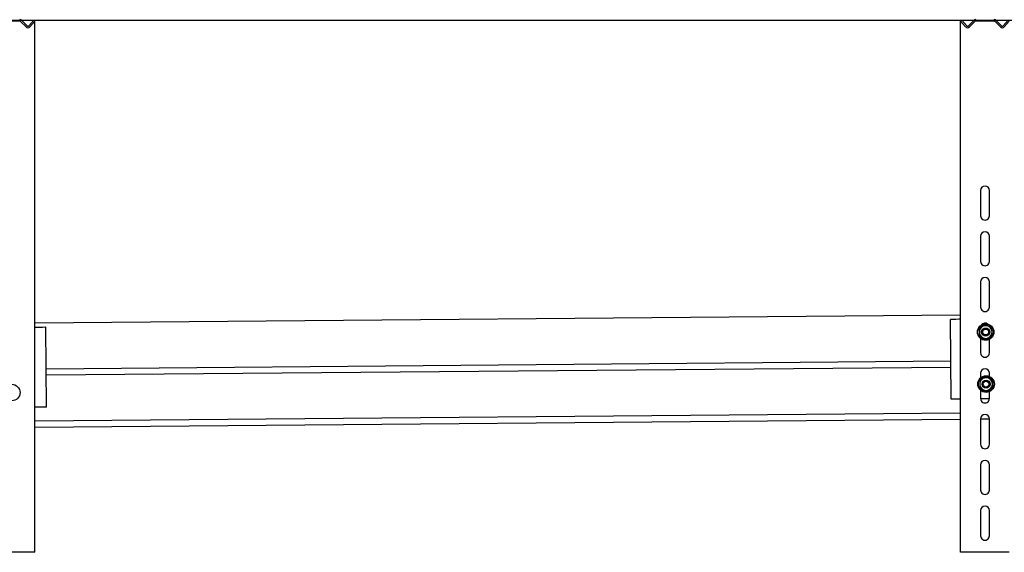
# Model space of a CAD drawing. Header units: centimetres. Extents: x 25511 to 42070, y 833 to 13367.
# Tile 13 of 59: x 29660 to 29761, y 2874 to 2929. Entities that reach past the tile are written whole.
import ezdxf

# ---------------------------------------------------------------- set-up
doc = ezdxf.new("R2010")
doc.units = ezdxf.units.CM
doc.header["$LTSCALE"] = 0.1
for name, color, linetype in [('A_Ściany istniejące', 253, 'Continuous'), ('CKDRZWI_', 253, 'Continuous'), ('CKIZOLACJE', 253, 'Continuous')]:
    doc.layers.add(name, color=color, linetype=linetype)

# ---------------------------------------------------------------- blocks, each defined once
blk = doc.blocks.new('A$7E8719B1A182C3')
at = {"color": 7, "linetype": 'Continuous', "lineweight": -3}
for p, q in [((568.9, 3869), (550, 3869)), ((575.3, 3863), (569.7, 3868.6)), ((570.8, 3869.7), (576.4, 3864.1)), ((578.1, 3864.1), (583.2, 3870)), ((584.4, 3869), (579.3, 3863.1)), ((583.2, 3870), (584.4, 3869)), ((584.4, 3859), (584.4, 3869)), ((1535.2, 3869), (1536.4, 3870)), ((1535.2, 3859), (1535.2, 3869)), ((1540.3, 3863.1), (1535.2, 3869)), ((1536.4, 3870), (1541.5, 3864.1)), ((1543.2, 3864.1), (1548.8, 3869.7)), ((1549.9, 3868.6), (1544.3, 3863)), ((1569.6, 3869), (1550.7, 3869)), ((1576.1, 3863), (1570.5, 3868.6)), ((1571.5, 3869.7), (1577.1, 3864.1)), ((1578.9, 3864.1), (1584, 3870)), ((1585.1, 3869), (1580, 3863.1)), ((584.4, 3323), (584.4, 3859)), ((1535.2, 3323), (1535.2, 3859)), ((1555.7, 3695), (1555.7, 3669)), ((1564.7, 3669), (1564.7, 3695)), ((1555.7, 3648), (1555.7, 3622)), ((1564.7, 3622), (1564.7, 3648)), ((1555.7, 3601), (1555.7, 3575)), ((1564.7, 3575), (1564.7, 3601)), ((584.4, 3558.7), (1535.2, 3567)), ((1525.2, 3562.4), (1524.8, 3562.4)), ((1525.5, 3480.4), (1524.8, 3562.4)), ((1528.2, 3562.4), (1525.2, 3562.4)), ((1530.3, 3562.4), (1528.2, 3562.4)), ((1533.3, 3562.5), (1530.3, 3562.4)), ((1533.4, 3562.5), (1533.3, 3562.5)), ((1534.4, 3562.5), (1533.4, 3562.5)), ((1535.2, 3562.5), (1534.4, 3562.5)), ((586, 3554.2), (584.4, 3554.2)), ((586.9, 3554.2), (586, 3554.2)), ((587.1, 3554.2), (586.9, 3554.2)), ((590, 3554.2), (587.1, 3554.2)), ((592.2, 3554.2), (590, 3554.2)), ((595.2, 3554.3), (592.2, 3554.2)), ((595.6, 3554.3), (595.2, 3554.3)), ((596.3, 3472.3), (595.6, 3554.3)), ((1557.6, 3555), (1554.3, 3553.1)), ((1554.3, 3553.1), (1554.4, 3549.3)), ((1560.8, 3556.9), (1557.6, 3555)), ((1564.1, 3555.1), (1560.8, 3556.9)), ((1567.3, 3553.2), (1564.1, 3555.1)), ((1567.4, 3549.5), (1567.3, 3553.2)), ((1554.4, 3549.3), (1554.4, 3545.6)), ((1554.4, 3545.6), (1557.7, 3543.7)), ((1555.7, 3542.7), (1555.7, 3528)), ((1557.7, 3543.7), (1560.9, 3541.9)), ((1560.9, 3541.9), (1564.2, 3543.8)), ((1564.2, 3543.8), (1567.4, 3545.7)), ((1564.7, 3528), (1564.7, 3541.8)), ((1567.4, 3545.7), (1567.4, 3549.5)), ((1525.1, 3519.5), (596, 3511.4)), ((596.1, 3505.3), (1525.2, 3513.4)), ((1558, 3501.5), (1554.8, 3499.6)), ((1554.8, 3499.6), (1554.8, 3495.8)), ((1555.7, 3507), (1555.7, 3502.2)), ((1561.3, 3503.4), (1558, 3501.5)), ((1564.5, 3501.6), (1561.3, 3503.4)), ((1567.8, 3499.7), (1564.5, 3501.6)), ((1564.7, 3503.7), (1564.7, 3507)), ((1567.8, 3496), (1567.8, 3499.7)), ((1554.8, 3495.8), (1554.9, 3492.1)), ((1554.9, 3492.1), (1558.1, 3490.2)), ((1555.7, 3489.6), (1555.7, 3481)), ((1558.1, 3490.2), (1561.4, 3488.4)), ((1561.4, 3488.4), (1564.6, 3490.3)), ((1564.6, 3490.3), (1567.9, 3492.2)), ((1567.9, 3492.2), (1567.8, 3496)), ((1525.9, 3480.4), (1525.5, 3480.4)), ((1528.9, 3480.4), (1525.9, 3480.4)), ((1531.1, 3480.4), (1528.9, 3480.4)), ((1534, 3480.5), (1531.1, 3480.4)), ((1534.2, 3480.5), (1534, 3480.5)), ((1535.1, 3480.5), (1534.2, 3480.5)), ((1535.2, 3480.5), (1535.1, 3480.5)), ((1564.7, 3480.7), (1555.7, 3480.7)), ((1564.7, 3481), (1564.7, 3488.1)), ((586.7, 3472.2), (584.4, 3472.2)), ((587.7, 3472.2), (586.7, 3472.2)), ((587.8, 3472.2), (587.7, 3472.2)), ((590.8, 3472.2), (587.8, 3472.2)), ((592.9, 3472.2), (590.8, 3472.2)), ((595.9, 3472.3), (592.9, 3472.2)), ((596.3, 3472.3), (595.9, 3472.3)), ((1535.2, 3466.1), (584.4, 3457.8)), ((584.4, 3451.7), (1535.2, 3460)), ((1555.7, 3460.1), (1564.7, 3460.2)), ((1555.7, 3460), (1555.7, 3434)), ((1564.7, 3434), (1564.7, 3460)), ((1555.7, 3413), (1555.7, 3387)), ((1564.7, 3387), (1564.7, 3413)), ((1555.7, 3366), (1555.7, 3340)), ((1564.7, 3340), (1564.7, 3366)), ((568.9, 3323), (550, 3323)), ((569.7, 3323), (568.9, 3323)), ((575.3, 3323), (569.7, 3323)), ((579.3, 3323), (575.3, 3323)), ((584.4, 3323), (579.3, 3323)), ((1540.3, 3323), (1535.2, 3323)), ((1544.3, 3323), (1540.3, 3323)), ((1549.9, 3323), (1544.3, 3323)), ((1550.7, 3323), (1549.9, 3323)), ((1569.6, 3323), (1550.7, 3323)), ((1570.5, 3323), (1569.6, 3323)), ((1576.1, 3323), (1570.5, 3323)), ((1580, 3323), (1576.1, 3323)), ((1585.1, 3323), (1580, 3323))]:
    blk.add_line(p, q, dxfattribs=at)
for centre, radius in [((1560.9, 3549.4), 8.5), ((1560.9, 3549.4), 7.9), ((1560.9, 3549.4), 4.15), ((1560.9, 3549.4), 4), ((1560.9, 3549.4), 3), ((1561.3, 3495.9), 8.5), ((1561.3, 3495.9), 7.9), ((1561.3, 3495.9), 4.15), ((1561.3, 3495.9), 4), ((560.6, 3487.2), 8.5), ((1561.3, 3495.9), 3)]:
    blk.add_circle(centre, radius, dxfattribs=at)
for centre, radius, start, end in [((568.9, 3867.8), 2.7, 45, 90), ((568.9, 3867.8), 1.2, 45, 90), ((577.2, 3864.9), 2.7, 225, 319), ((577.2, 3864.9), 1.2, 225, 319), ((1542.4, 3864.9), 2.7, 221, 315), ((1542.4, 3864.9), 1.2, 221, 315), ((1550.7, 3867.8), 2.7, 90, 135), ((1550.7, 3867.8), 1.2, 90, 135), ((1569.6, 3867.8), 2.7, 45, 90), ((1569.6, 3867.8), 1.2, 45, 90), ((1578, 3864.9), 2.7, 225, 319), ((1578, 3864.9), 1.2, 225, 319), ((1560.2, 3695), 4.5, 0, 180), ((1560.2, 3669), 4.5, 180, 0), ((1560.2, 3648), 4.5, 0, 180), ((1560.2, 3622), 4.5, 180, 0), ((1560.2, 3601), 4.5, 0, 180), ((1560.2, 3575), 4.5, 180, 0), ((1560.9, 3549.4), 6.5, 120.5, 180.5), ((1560.2, 3554), 4.5, 53.4099, 142.7613), ((1560.9, 3549.4), 6.5, 60.5, 120.5), ((1560.9, 3549.4), 3.24, 255, 195), ((1560.9, 3549.4), 6.5, 0.5, 60.5), ((1560.9, 3549.4), 6.5, 180.5, 240.5), ((1560.9, 3549.4), 6.5, 240.5, 300.5), ((1560.9, 3549.4), 6.5, 300.5, 0.5), ((1560.2, 3528), 4.5, 180, 0), ((1560.2, 3507), 4.5, 0, 180), ((1561.3, 3495.9), 6.5, 120.5, 180.5), ((1561.3, 3495.9), 6.5, 60.5, 120.5), ((1561.3, 3495.9), 3.24, 255, 195), ((1561.3, 3495.9), 6.5, 0.5, 60.5), ((1561.3, 3495.9), 6.5, 180.5, 240.5), ((1561.3, 3495.9), 6.5, 240.5, 300.5), ((1561.3, 3495.9), 6.5, 300.5, 0.5), ((1560.2, 3481), 4.5, 180, 0), ((1560.2, 3460), 4.5, 0, 180), ((1560.2, 3434), 4.5, 180, 0), ((1560.2, 3413), 4.5, 0, 180), ((1560.2, 3387), 4.5, 180, 0), ((1560.2, 3366), 4.5, 0, 180), ((1560.2, 3340), 4.5, 180, 0)]:
    blk.add_arc(centre, radius, start, end, dxfattribs=at)
blk = doc.blocks.new('A$7E88ED2232A4')
at = {"layer": 'A_Ściany istniejące'}
blk.add_line((24, -35.1), (2151, -35.1), dxfattribs=at)

msp = doc.modelspace()

# ---------------------------------------------------------------- block references
at = {"layer": 'CKDRZWI_', "xscale": 0.1, "yscale": 0.1, "zscale": 0.1, "rotation": 360}
msp.add_blockref('A$7E8719B1A182C3', (29603.206, 2541.706), dxfattribs=at)
at = {"layer": 'CKIZOLACJE'}
msp.add_blockref('A$7E88ED2232A4', (29579.236, 2963.804), dxfattribs=at)

doc.saveas('drawing.dxf')
